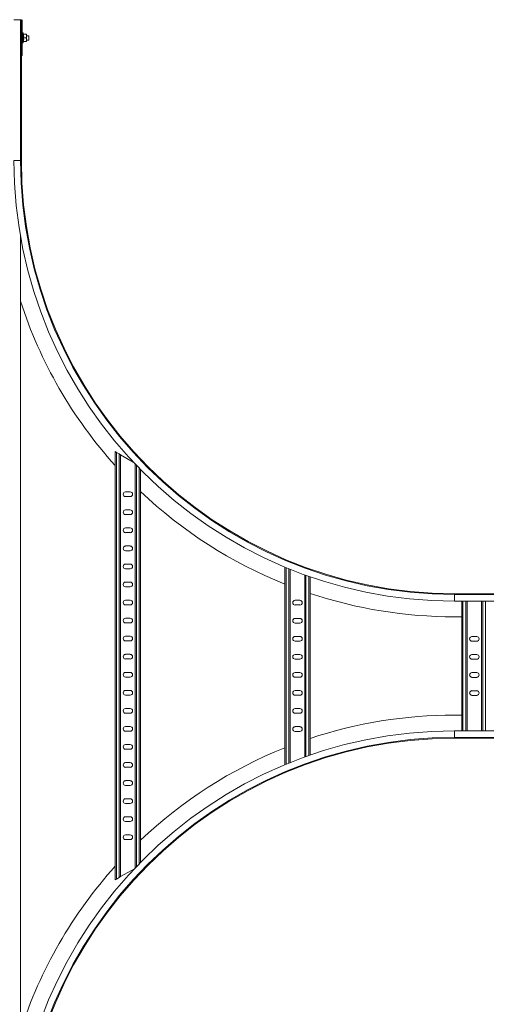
# Model space of a CAD drawing. Header units: millimetres. Extents: x 16 to 6312, y -8659 to -420.
# Tile 37 of 73: x 4915 to 5561, y -7632 to -6269. Entities that reach past the tile are written whole.
import ezdxf

# ---------------------------------------------------------------- set-up
doc = ezdxf.new("R2010")
doc.units = ezdxf.units.MM

msp = doc.modelspace()

# ---------------------------------------------------------------- linework, layer by layer
at = {"color": 7, "linetype": 'Continuous', "lineweight": 15}
for p, q in [((4906.8, -6268.7), (4915.9, -6268.7)), ((4915.9, -6463.7), (4915.9, -6268.7)), ((4915.9, -6268.7), (4917, -6268.7)), ((4917, -6463.7), (4917, -6268.7)), ((4918.2, -6270.4), (4918.2, -6268.7)), ((4918.2, -6270.4), (4918.2, -6318.4)), ((4919.9, -6288.6), (4919.3, -6287.1)), ((4919.3, -6300.6), (4919.9, -6299.1)), ((4919.9, -6288.6), (4919.9, -6288.6)), ((4919.9, -6288.9), (4923.6, -6288.9)), ((4919.9, -6293.9), (4923.6, -6293.9)), ((4919.9, -6298.9), (4923.6, -6298.9)), ((4919.9, -6299.1), (4919.9, -6299.1)), ((4924.2, -6288.9), (4924.2, -6291.4)), ((4927.5, -6290.9), (4924.2, -6290.9)), ((4924.2, -6296.4), (4924.2, -6291.4)), ((4924.2, -6298.9), (4924.2, -6296.4)), ((4924.2, -6296.9), (4927.5, -6296.9)), ((4927.5, -6296.9), (4927.5, -6290.9)), ((4918.2, -6318.4), (4917, -6318.4)), ((4915.8, -7759.2), (4915.8, -6568.3)), ((5047, -7459.9), (5047, -6866.9)), ((5047, -6866.9), (5048.8, -6867.9)), ((5048.8, -7458.8), (5048.8, -6867.9)), ((5048.8, -6867.9), (5052.7, -6870.1)), ((5052.7, -7456.6), (5052.7, -6870.1)), ((5052.7, -6870.1), (5054.5, -6871.2)), ((5054.5, -7455.5), (5054.5, -6871.2)), ((5072.1, -6881.3), (5054.5, -6871.2)), ((5074.5, -7443.5), (5074.5, -6883.9)), ((5082, -7435.8), (5082, -6891.7)), ((5067.8, -6922.6), (5061.3, -6922.6)), ((5061.3, -6929.1), (5067.8, -6929.1)), ((5067.8, -6947.6), (5061.3, -6947.6)), ((5061.3, -6954.1), (5067.8, -6954.1)), ((5067.8, -6972.6), (5061.3, -6972.6)), ((5061.3, -6979.1), (5067.8, -6979.1)), ((5067.8, -6997.6), (5061.3, -6997.6)), ((5061.3, -7004.1), (5067.8, -7004.1)), ((5067.8, -7022.6), (5061.3, -7022.6)), ((5061.3, -7029.1), (5067.8, -7029.1)), ((5282, -7300.6), (5282, -7026.9)), ((5289.5, -7297.5), (5289.5, -7029.9)), ((5067.8, -7047.6), (5061.3, -7047.6)), ((5309.5, -7289.9), (5309.5, -7037.6)), ((5317, -7287.2), (5317, -7040.2)), ((5061.3, -7054.1), (5067.8, -7054.1)), ((5067.8, -7072.6), (5061.3, -7072.6)), ((5302.8, -7072.8), (5296.3, -7072.8)), ((5517, -7063.7), (5712, -7063.7)), ((5712, -7064.8), (5517, -7064.8)), ((5517, -7073.9), (5712, -7073.9)), ((5527, -7073.9), (5527, -7253.5)), ((5534.5, -7073.9), (5534.5, -7253.5)), ((5554.5, -7073.9), (5554.5, -7253.5)), ((5061.3, -7079.1), (5067.8, -7079.1)), ((5296.3, -7079.3), (5302.8, -7079.3)), ((5067.8, -7097.6), (5061.3, -7097.6)), ((5061.3, -7104.1), (5067.8, -7104.1)), ((5302.8, -7097.8), (5296.3, -7097.8)), ((5296.3, -7104.3), (5302.8, -7104.3)), ((5517, -7095.7), (5527, -7095.7)), ((5067.8, -7122.6), (5061.3, -7122.6)), ((5061.3, -7129.1), (5067.8, -7129.1)), ((5302.8, -7122.8), (5296.3, -7122.8)), ((5296.3, -7129.3), (5302.8, -7129.3)), ((5547.8, -7123), (5541.3, -7123)), ((5541.3, -7129.5), (5547.8, -7129.5)), ((5067.8, -7147.6), (5061.3, -7147.6)), ((5061.3, -7154.1), (5067.8, -7154.1)), ((5302.8, -7147.8), (5296.3, -7147.8)), ((5296.3, -7154.3), (5302.8, -7154.3)), ((5547.8, -7148), (5541.3, -7148)), ((5541.3, -7154.5), (5547.8, -7154.5)), ((5067.8, -7172.6), (5061.3, -7172.6)), ((5061.3, -7179.1), (5067.8, -7179.1)), ((5302.8, -7172.8), (5296.3, -7172.8)), ((5296.3, -7179.3), (5302.8, -7179.3)), ((5547.8, -7173), (5541.3, -7173)), ((5541.3, -7179.5), (5547.8, -7179.5)), ((5067.8, -7197.6), (5061.3, -7197.6)), ((5302.8, -7197.8), (5296.3, -7197.8)), ((5547.8, -7198), (5541.3, -7198)), ((5061.3, -7204.1), (5067.8, -7204.1)), ((5296.3, -7204.3), (5302.8, -7204.3)), ((5541.3, -7204.5), (5547.8, -7204.5)), ((5067.8, -7222.6), (5061.3, -7222.6)), ((5302.8, -7222.8), (5296.3, -7222.8)), ((5061.3, -7229.1), (5067.8, -7229.1)), ((5296.3, -7229.3), (5302.8, -7229.3)), ((5517, -7231.7), (5527, -7231.7)), ((5067.8, -7247.6), (5061.3, -7247.6)), ((5061.3, -7254.1), (5067.8, -7254.1)), ((5302.8, -7247.8), (5296.3, -7247.8)), ((5296.3, -7254.3), (5302.8, -7254.3)), ((5712, -7253.5), (5517, -7253.5)), ((5517, -7262.6), (5712, -7262.6)), ((5517, -7263.7), (5712, -7263.7)), ((5067.8, -7272.6), (5061.3, -7272.6)), ((5061.3, -7279.1), (5067.8, -7279.1)), ((5067.8, -7297.6), (5061.3, -7297.6)), ((5061.3, -7304.1), (5067.8, -7304.1)), ((5067.8, -7322.6), (5061.3, -7322.6)), ((5061.3, -7329.1), (5067.8, -7329.1)), ((5067.8, -7347.6), (5061.3, -7347.6)), ((5061.3, -7354.1), (5067.8, -7354.1)), ((5067.8, -7372.6), (5061.3, -7372.6)), ((5061.3, -7379.1), (5067.8, -7379.1)), ((5067.8, -7397.6), (5061.3, -7397.6)), ((5061.3, -7404.1), (5067.8, -7404.1)), ((5054.5, -7455.5), (5073.6, -7444.5)), ((5048.8, -7458.8), (5047, -7459.9)), ((5052.7, -7456.6), (5048.8, -7458.8)), ((5054.5, -7455.5), (5052.7, -7456.6))]:
    msp.add_line(p, q, dxfattribs=at)
at = {"color": 8, "linetype": 'Continuous', "lineweight": 15}
for p, q in [((4917, -6270.4), (4918.2, -6270.4)), ((4919.3, -6287.1), (4919.3, -6300.6)), ((4906.8, -6463.7), (4915.9, -6463.7)), ((4915.9, -6463.7), (4917, -6463.7)), ((5076.3, -7441.6), (5076.3, -6885.8)), ((5080.2, -7437.6), (5080.2, -6889.8)), ((5283.8, -7299.8), (5283.8, -7027.6)), ((5287.7, -7298.2), (5287.7, -7029.2)), ((5311.3, -7289.2), (5311.3, -7038.2)), ((5315.2, -7287.8), (5315.2, -7039.6)), ((5517, -7064.8), (5517, -7063.7)), ((5517, -7073.9), (5517, -7064.8)), ((5528.8, -7073.9), (5528.8, -7253.5)), ((5532.7, -7073.9), (5532.7, -7253.5)), ((5556.3, -7073.9), (5556.3, -7253.5)), ((5560.2, -7073.9), (5560.2, -7253.5)), ((5517, -7253.5), (5517, -7262.6)), ((5517, -7262.6), (5517, -7263.7))]:
    msp.add_line(p, q, dxfattribs=at)
at = {"color": 7, "linetype": 'Continuous', "lineweight": 15}
for centre, radius, start, end in [((4918.8, -6287.3), 0.567, 20, 180), ((4920.2, -6288.5), 0.36, 199.1032, 262.8542), ((4920.2, -6299.2), 0.36, 97.177, 161.0898), ((4918.8, -6300.4), 0.567, 180, 340), ((5517, -6463.7), 610.2, 180, 270), ((5517, -6463.7), 601.1, 180, 270), ((5517, -6463.7), 600, 180, 270), ((5517, -6463.7), 632, 197.9612, 221.9549), ((5061.3, -6925.9), 3.25, 90, 270), ((5067.8, -6925.9), 3.25, 270, 90), ((5517, -6463.7), 632, 226.505, 248.1711), ((5061.3, -6950.9), 3.25, 90, 270), ((5067.8, -6950.9), 3.25, 270, 90), ((5061.3, -6975.9), 3.25, 90, 270), ((5067.8, -6975.9), 3.25, 270, 90), ((5061.3, -7000.9), 3.25, 90, 270), ((5067.8, -7000.9), 3.25, 270, 90), ((5061.3, -7025.9), 3.25, 90, 270), ((5067.8, -7025.9), 3.25, 270, 90), ((5061.3, -7050.9), 3.25, 90, 270), ((5067.8, -7050.9), 3.25, 270, 90), ((5517, -6463.7), 632, 251.5513, 270), ((5061.3, -7075.9), 3.25, 90, 270), ((5067.8, -7075.9), 3.25, 270, 90), ((5296.3, -7076.1), 3.25, 90, 270), ((5302.8, -7076.1), 3.25, 270, 90), ((5061.3, -7100.9), 3.25, 90, 270), ((5067.8, -7100.9), 3.25, 270, 90), ((5296.3, -7101.1), 3.25, 90, 270), ((5302.8, -7101.1), 3.25, 270, 90), ((5061.3, -7125.9), 3.25, 90, 270), ((5067.8, -7125.9), 3.25, 270, 90), ((5296.3, -7126.1), 3.25, 90, 270), ((5302.8, -7126.1), 3.25, 270, 90), ((5541.3, -7126.2), 3.25, 90, 270), ((5547.8, -7126.2), 3.25, 270, 90), ((5061.3, -7150.9), 3.25, 90, 270), ((5067.8, -7150.9), 3.25, 270, 90), ((5296.3, -7151.1), 3.25, 90, 270), ((5302.8, -7151.1), 3.25, 270, 90), ((5541.3, -7151.2), 3.25, 90, 270), ((5547.8, -7151.2), 3.25, 270, 90), ((5061.3, -7175.9), 3.25, 90, 270), ((5067.8, -7175.9), 3.25, 270, 90), ((5296.3, -7176.1), 3.25, 90, 270), ((5302.8, -7176.1), 3.25, 270, 90), ((5541.3, -7176.2), 3.25, 90, 270), ((5547.8, -7176.2), 3.25, 270, 90), ((5061.3, -7200.9), 3.25, 90, 270), ((5067.8, -7200.9), 3.25, 270, 90), ((5296.3, -7201.1), 3.25, 90, 270), ((5302.8, -7201.1), 3.25, 270, 90), ((5541.3, -7201.2), 3.25, 90, 270), ((5547.8, -7201.2), 3.25, 270, 90), ((5061.3, -7225.9), 3.25, 90, 270), ((5067.8, -7225.9), 3.25, 270, 90), ((5296.3, -7226.1), 3.25, 90, 270), ((5302.8, -7226.1), 3.25, 270, 90), ((5517, -7863.7), 632, 90, 108.4487), ((5517, -7863.7), 610.2, 90, 180), ((5061.3, -7250.9), 3.25, 90, 270), ((5067.8, -7250.9), 3.25, 270, 90), ((5296.3, -7251.1), 3.25, 90, 270), ((5302.8, -7251.1), 3.25, 270, 90), ((5517, -7863.7), 601.1, 90, 180), ((5517, -7863.7), 600, 90, 180), ((5061.3, -7275.9), 3.25, 90, 270), ((5067.8, -7275.9), 3.25, 270, 90), ((5517, -7863.7), 632, 111.8289, 133.495), ((5061.3, -7300.9), 3.25, 90, 270), ((5067.8, -7300.9), 3.25, 270, 90), ((5061.3, -7325.9), 3.25, 90, 270), ((5067.8, -7325.9), 3.25, 270, 90), ((5061.3, -7350.9), 3.25, 90, 270), ((5067.8, -7350.9), 3.25, 270, 90), ((5061.3, -7375.9), 3.25, 90, 270), ((5067.8, -7375.9), 3.25, 270, 90), ((5061.3, -7400.9), 3.25, 90, 270), ((5067.8, -7400.9), 3.25, 270, 90), ((5517, -7863.7), 632, 138.0451, 162.0388)]:
    msp.add_arc(centre, radius, start, end, dxfattribs=at)
for points, knots in [([(4919.6, -6293.9), (4919.6, -6293.7), (4919.7, -6293), (4919.9, -6292), (4919.9, -6290.5), (4919.7, -6289.3), (4919.6, -6288.6)], [0, 0, 0, 0, 0.118019, 0.354226, 0.592482, 1, 1, 1, 1]), ([(4919.9, -6288.9), (4919.9, -6288.9), (4919.8, -6288.9), (4919.7, -6288.8), (4919.6, -6288.7), (4919.6, -6288.6), (4919.6, -6288.6), (4919.6, -6288.6)], [0, 0, 0, 0, 0.236184, 0.471397, 0.732465, 0.992086, 1, 1, 1, 1]), ([(4919.6, -6299.1), (4919.6, -6299), (4919.6, -6298.8), (4919.7, -6298.2), (4919.9, -6297.3), (4919.9, -6296.1), (4919.8, -6294.9), (4919.6, -6294.2), (4919.6, -6293.9)], [0, 0, 0, 0, 0.058987, 0.117991, 0.354136, 0.592328, 0.795596, 1, 1, 1, 1]), ([(4919.6, -6293.9), (4919.6, -6293.9), (4919.6, -6293.9), (4919.6, -6293.9), (4919.7, -6293.9), (4919.8, -6293.9), (4919.9, -6293.9), (4919.9, -6293.9)], [0, 0, 0, 0, 0.007914, 0.267535, 0.528603, 0.763816, 1, 1, 1, 1]), ([(4919.6, -6299.1), (4919.6, -6299.1), (4919.6, -6299.1), (4919.6, -6299), (4919.7, -6298.9), (4919.8, -6298.9), (4919.9, -6298.9), (4919.9, -6298.9)], [0, 0, 0, 0, 0.007914, 0.267535, 0.528603, 0.763816, 1, 1, 1, 1]), ([(4919.9, -6288.9), (4920, -6289.3), (4920.2, -6290.1), (4920.2, -6291.3), (4920.2, -6292.6), (4920, -6293.4), (4919.9, -6293.9)], [0, 0, 0, 0, 0.245251, 0.49213, 0.745021, 1, 1, 1, 1]), ([(4919.9, -6293.9), (4920, -6294.3), (4920.2, -6295.1), (4920.2, -6296.3), (4920.2, -6297.6), (4920, -6298.4), (4919.9, -6298.9)], [0, 0, 0, 0, 0.245251, 0.49213, 0.745021, 1, 1, 1, 1]), ([(4924.2, -6291.4), (4924.2, -6291.2), (4924.2, -6290.9), (4924.1, -6290.3), (4924, -6289.8), (4923.9, -6289.4), (4923.7, -6289.1), (4923.7, -6288.9), (4923.6, -6288.9)], [0, 0, 0, 0, 0.1970218, 0.395591, 0.5982942, 0.8020874, 0.901008, 1, 1, 1, 1]), ([(4924.2, -6288.9), (4924.2, -6288.9), (4924.2, -6288.9), (4924.1, -6288.9), (4923.8, -6288.9), (4923.6, -6288.9), (4923.6, -6288.9)], [0, 0, 0, 0, 0.1481542, 0.5520001, 0.9656481, 1, 1, 1, 1]), ([(4923.6, -6293.9), (4923.7, -6293.7), (4923.9, -6293.3), (4924, -6292.8), (4924.2, -6292.2), (4924.2, -6291.8), (4924.2, -6291.5), (4924.2, -6291.4), (4924.2, -6291.4)], [0, 0, 0, 0, 0.220956, 0.442828, 0.66864, 0.896415, 0.948193, 1, 1, 1, 1]), ([(4924.2, -6296.4), (4924.2, -6296), (4924.2, -6295.3), (4923.9, -6294.6), (4923.7, -6294.1), (4923.7, -6293.9), (4923.6, -6293.9)], [0, 0, 0, 0, 0.3954634, 0.8019609, 0.9009447, 1, 1, 1, 1]), ([(4923.6, -6298.9), (4923.7, -6298.7), (4923.9, -6298.3), (4924, -6297.8), (4924.2, -6297.2), (4924.2, -6296.8), (4924.2, -6296.5), (4924.2, -6296.4), (4924.2, -6296.4)], [0, 0, 0, 0, 0.220956, 0.442828, 0.66864, 0.896415, 0.948193, 1, 1, 1, 1]), ([(4924.2, -6298.9), (4924.2, -6298.9), (4924.2, -6298.9), (4923.9, -6298.9), (4923.6, -6298.9), (4923.6, -6298.9)], [0, 0, 0, 0, 0.148486, 0.965571, 1, 1, 1, 1])]:
    msp.add_open_spline(points, degree=3, knots=knots, dxfattribs=at)
at = {"color": 8, "linetype": 'Continuous', "lineweight": 15}
for points, knots in [([(4919.6, -6288.6), (4919.6, -6288.6), (4919.7, -6288.6), (4919.9, -6288.6), (4919.9, -6288.6), (4919.9, -6288.6)], [0, 0, 0, 0, 0.235976, 0.708268, 1, 1, 1, 1]), ([(4919.9, -6299.1), (4919.9, -6299.1), (4919.9, -6299.1), (4919.8, -6299.1), (4919.6, -6299.1), (4919.6, -6299.1)], [0, 0, 0, 0, 0.119603, 0.558575, 1, 1, 1, 1])]:
    msp.add_open_spline(points, degree=3, knots=knots, dxfattribs=at)

doc.saveas('drawing.dxf')
